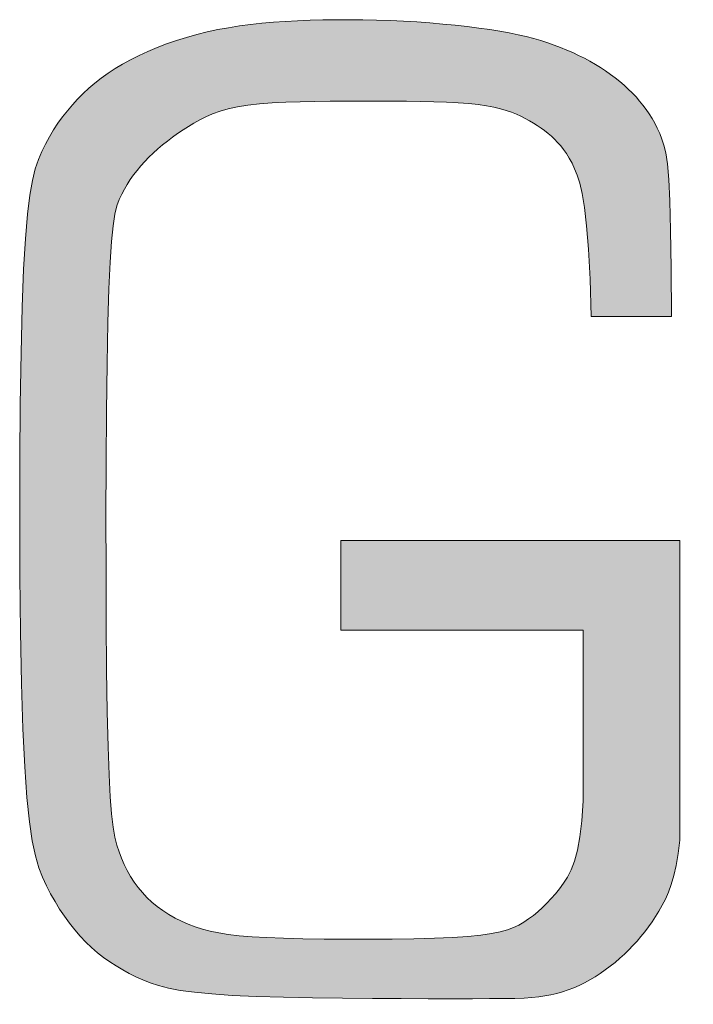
# Model space of a CAD drawing. Header units: metres. Extents: x 0 to 0.0422, y -0.0005 to 0.012.
# Tile 16 of 17: x 0.0364 to 0.0376, y 0 to 0.0017. Entities that reach past the tile are written whole.
import ezdxf

# ---------------------------------------------------------------- set-up
doc = ezdxf.new("R2010")
doc.units = ezdxf.units.M
doc.header["$MEASUREMENT"] = 0
doc.layers.add('RAM_Logo_VBL', color=7, linetype='Continuous', lineweight=0, true_color=0x00a06a)

msp = doc.modelspace()

# ---------------------------------------------------------------- hatches: boundary and pattern name
at = {"layer": 'RAM_Logo_VBL'}
h = msp.add_hatch(color=7, dxfattribs=at)
h.dxf.hatch_style = 1
h.paths.add_polyline_path([(0.0420975, 0.001705), (0.0419443, 0.001705), (0.0419443, 0.000958), (0.0410831, 0.000958), (0.0410831, 0.001705), (0.0409299, 0.001705), (0.0409299, -0.0000033), (0.0410831, -0.0000033), (0.0410831, 0.0007862), (0.0419443, 0.0007862), (0.0419443, -0.0000033), (0.0420975, -0.0000033)])
h.paths.add_polyline_path([(0.0404833, 0.0011579, 0.100787), (0.0404381, 0.0011819, 0.03535), (0.0403922, 0.0011921, 0.029103), (0.0403352, 0.0011972, 0.007645), (0.0402658, 0.0011982, 0.006634), (0.0401857, 0.0011972, 0.017059), (0.0400838, 0.001191, 0.101661), (0.0400673, 0.0011859, 0.021903), (0.040051, 0.001176, 0.005634), (0.0399898, 0.0011343, 0.001074), (0.0399792, 0.0011269, 0.000491), (0.0399562, 0.0011106, 0.05094), (0.0399196, 0.0010786, 0.037774), (0.0398787, 0.0010276), (0.0398787, 0.0017145), (0.0397571, 0.0017145), (0.0397571, -0.0000103), (0.0398787, -0.0000103), (0.0398787, 0.0001447, 0.008763), (0.0399081, 0.0001098, 0.012714), (0.0399295, 0.0000867, 0.004017), (0.0399629, 0.0000528, 0.008527), (0.039979, 0.0000372, 0.080388), (0.0400293, 0.0000035, 0.107919), (0.0400735, -0.0000061), (0.0402315, -0.0000061), (0.0404205, -0.0000061, 0.134425), (0.0404583, 0.0000042, 0.073968), (0.0405128, 0.0000485, 0.039098), (0.0405514, 0.0000979, 0.047092), (0.0405759, 0.0001439, 0.017596), (0.0406001, 0.0002079, 0.023266), (0.0406144, 0.0002577, 0.015926), (0.0406212, 0.0002908, 0.006438), (0.0406342, 0.0003734, 0.03861), (0.0406513, 0.0006301, 0.036181), (0.0406285, 0.0009036, 0.015846), (0.0406128, 0.0009862, 0.046484), (0.040604, 0.0010136, 0.048412), (0.0405915, 0.0010363, 0.020482), (0.0405551, 0.0010854, 0.050203)])
h.paths.add_polyline_path([(0.0402895, 0.0010926, -0.15233), (0.0403855, 0.001051, -0.006331), (0.0404043, 0.0010344, -0.009788), (0.0404161, 0.0010232, -0.018432), (0.0404599, 0.0009769, -0.047154), (0.0404746, 0.0009566, -0.088583), (0.0404859, 0.0009262, -0.022181), (0.0405033, 0.0007984, -0.006558), (0.0405148, 0.0006492, -0.01638), (0.0405167, 0.0005892, -0.01299), (0.040515, 0.0005259, -0.006534), (0.0405066, 0.0004003, -0.018696), (0.0404962, 0.000312, -0.021202), (0.0404809, 0.0002351, -0.07622), (0.0404601, 0.0001846, -0.075234), (0.0404247, 0.0001421, -0.070092), (0.0403785, 0.0001113, -0.112267), (0.0403445, 0.0001036), (0.0401856, 0.0001036), (0.0400364, 0.0001036, -0.167637), (0.04002, 0.0001092, -0.047538), (0.039977, 0.0001501, -0.022444), (0.0399559, 0.0001766, -0.01285), (0.0399224, 0.0002255, -0.047058), (0.0399055, 0.0002579, -0.03002), (0.0398871, 0.0003121, -0.011763), (0.0398759, 0.0003663, -0.044928), (0.0398746, 0.0003808), (0.0398746, 0.0005769), (0.0398746, 0.0008173, -0.055761), (0.0398777, 0.0008449, -0.027868), (0.0398929, 0.0008981, -0.058), (0.039913, 0.0009397, -0.038347), (0.0399548, 0.0009955, -0.04522), (0.0400048, 0.0010431, -0.06667), (0.0400452, 0.0010672, -0.035268), (0.0400573, 0.0010714, -0.010504), (0.040099, 0.0010817, -0.08228)], flags=16)
h.paths.add_polyline_path([(0.0393662, 0.0010809), (0.0393583, 0.001092), (0.0393506, 0.0011015), (0.0393433, 0.00111), (0.0393363, 0.0011177), (0.0393295, 0.0011248), (0.0393227, 0.0011313), (0.0393159, 0.0011374), (0.0393089, 0.0011432), (0.0393017, 0.0011487), (0.0392941, 0.0011541), (0.0392861, 0.0011595), (0.0392775, 0.0011648), (0.0392685, 0.0011699), (0.039259, 0.001175), (0.039249, 0.0011798), (0.0392385, 0.0011843), (0.0392275, 0.0011886), (0.0392159, 0.0011926), (0.0392039, 0.0011962), (0.0391914, 0.0011995), (0.0391787, 0.0012024), (0.0391658, 0.0012049), (0.0391528, 0.0012072), (0.0391399, 0.0012091), (0.0391273, 0.0012107), (0.039115, 0.001212), (0.0391031, 0.001213), (0.0390915, 0.0012137), (0.0390801, 0.0012141), (0.0390688, 0.0012142), (0.0390575, 0.0012139), (0.039046, 0.0012132), (0.0390343, 0.0012121), (0.0390221, 0.0012106), (0.0390094, 0.0012087), (0.0389964, 0.0012064), (0.0389832, 0.0012037), (0.0389699, 0.0012007), (0.0389567, 0.0011973), (0.0389438, 0.0011936), (0.0389312, 0.0011896), (0.0389192, 0.0011853), (0.0389079, 0.0011808), (0.0388971, 0.0011759), (0.0388867, 0.0011708), (0.0388765, 0.0011652), (0.0388663, 0.0011592), (0.0388561, 0.0011528), (0.0388455, 0.0011459), (0.0388344, 0.0011384), (0.0388228, 0.0011302), (0.0388102, 0.0011212), (0.0387963, 0.0011109), (0.038781, 0.001099), (0.0387639, 0.0010853), (0.0387447, 0.0010694), (0.0386843, 0.001002), (0.038677, 0.0010286), (0.0386693, 0.00105), (0.0386614, 0.0010672), (0.0386534, 0.0010809), (0.0386455, 0.001092), (0.0386379, 0.0011015), (0.0386306, 0.00111), (0.0386236, 0.0011177), (0.0386167, 0.0011248), (0.0386099, 0.0011313), (0.0386031, 0.0011374), (0.0385962, 0.0011432), (0.0385889, 0.0011487), (0.0385814, 0.0011541), (0.0385733, 0.0011595), (0.0385648, 0.0011648), (0.0385558, 0.0011699), (0.0385463, 0.001175), (0.0385363, 0.0011798), (0.0385258, 0.0011843), (0.0385148, 0.0011886), (0.0385032, 0.0011926), (0.0384912, 0.0011962), (0.0384787, 0.0011995), (0.0384659, 0.0012024), (0.038453, 0.0012049), (0.0384401, 0.0012072), (0.0384272, 0.0012091), (0.0384146, 0.0012107), (0.0384022, 0.001212), (0.0383903, 0.001213), (0.0383787, 0.0012137), (0.0383674, 0.0012141), (0.0383561, 0.0012142), (0.0383448, 0.0012139), (0.0383333, 0.0012132), (0.0383215, 0.0012121), (0.0383094, 0.0012106), (0.0382967, 0.0012087), (0.0382837, 0.0012064), (0.0382705, 0.0012037), (0.0382572, 0.0012007), (0.038244, 0.0011973), (0.038231, 0.0011936), (0.0382185, 0.0011896), (0.0382065, 0.0011853), (0.0381952, 0.0011808), (0.0381844, 0.0011759), (0.038174, 0.0011708), (0.0381638, 0.0011652), (0.0381536, 0.0011592), (0.0381433, 0.0011528), (0.0381327, 0.0011459), (0.0381217, 0.0011384), (0.03811, 0.0011302), (0.0380974, 0.0011212), (0.0380836, 0.0011109), (0.0380683, 0.001099), (0.0380512, 0.0010853), (0.038032, 0.0010694), (0.0380104, 0.001051), (0.0379862, 0.0010298), (0.0379862, 0.0012), (0.037876, 0.0012), (0.037876, -0.0000033), (0.0379862, -0.0000033), (0.0379862, 0.0007927), (0.0379876, 0.0008287), (0.0379914, 0.0008597), (0.0379972, 0.0008862), (0.0380045, 0.0009087), (0.0380131, 0.0009279), (0.0380224, 0.0009443), (0.0380321, 0.0009583), (0.0380418, 0.0009706), (0.0380512, 0.0009816), (0.0380602, 0.0009914), (0.0380688, 0.0010003), (0.0380771, 0.0010083), (0.0380852, 0.0010155), (0.038093, 0.0010221), (0.0381005, 0.0010282), (0.0381079, 0.0010338), (0.0381152, 0.0010391), (0.0381224, 0.0010441), (0.0381297, 0.0010488), (0.0381371, 0.0010534), (0.0381447, 0.0010577), (0.0381526, 0.0010619), (0.0381609, 0.001066), (0.0381696, 0.00107), (0.038179, 0.0010739), (0.0381888, 0.0010777), (0.038199, 0.0010815), (0.0382096, 0.0010852), (0.0382204, 0.0010888), (0.0382313, 0.0010922), (0.0382423, 0.0010956), (0.0382533, 0.0010988), (0.0382643, 0.0011019), (0.0382752, 0.0011048), (0.0382861, 0.0011073), (0.0382972, 0.0011094), (0.0383084, 0.001111), (0.0383199, 0.001112), (0.0383317, 0.0011123), (0.038344, 0.0011118), (0.0383566, 0.0011105), (0.0383696, 0.0011083), (0.0383826, 0.0011055), (0.0383957, 0.0011021), (0.0384085, 0.0010982), (0.0384209, 0.001094), (0.0384328, 0.0010895), (0.038444, 0.0010848), (0.0384543, 0.0010801), (0.0384638, 0.0010752), (0.0384726, 0.0010703), (0.0384809, 0.0010651), (0.0384887, 0.0010598), (0.038496, 0.0010541), (0.0385032, 0.0010482), (0.0385101, 0.001042), (0.0385169, 0.0010353), (0.0385237, 0.0010283), (0.0385303, 0.0010208), (0.0385367, 0.0010128), (0.0385429, 0.0010043), (0.0385489, 0.0009954), (0.0385547, 0.0009858), (0.0385601, 0.0009757), (0.0385653, 0.0009648), (0.03857, 0.0009524), (0.0385742, 0.0009375), (0.0385778, 0.0009192), (0.0385808, 0.0008965), (0.0385831, 0.0008684), (0.0385845, 0.0008362), (0.038587, 0.0007927), (0.038587, -0.0000033), (0.0386972, -0.0000033), (0.0386972, 0.0008629), (0.0387258, 0.0009279), (0.0387351, 0.0009443), (0.0387449, 0.0009583), (0.0387546, 0.0009706), (0.0387639, 0.0009816), (0.0387729, 0.0009914), (0.0387815, 0.0010003), (0.0387899, 0.0010083), (0.0387979, 0.0010155), (0.0388057, 0.0010221), (0.0388133, 0.0010282), (0.0388207, 0.0010338), (0.038828, 0.0010391), (0.0388352, 0.0010441), (0.0388424, 0.0010488), (0.0388498, 0.0010534), (0.0388574, 0.0010577), (0.0388653, 0.0010619), (0.0388736, 0.001066), (0.0388824, 0.00107), (0.0388917, 0.0010739), (0.0389015, 0.0010777), (0.0389118, 0.0010815), (0.0389223, 0.0010852), (0.0389331, 0.0010888), (0.0389441, 0.0010922), (0.0389551, 0.0010956), (0.0389661, 0.0010988), (0.038977, 0.0011019), (0.0389879, 0.0011048), (0.0389989, 0.0011073), (0.0390099, 0.0011094), (0.0390212, 0.001111), (0.0390327, 0.001112), (0.0390445, 0.0011123), (0.0390567, 0.0011118), (0.0390693, 0.0011105), (0.0390823, 0.0011083), (0.0390954, 0.0011055), (0.0391084, 0.0011021), (0.0391212, 0.0010982), (0.0391337, 0.001094), (0.0391455, 0.0010895), (0.0391567, 0.0010848), (0.039167, 0.0010801), (0.0391765, 0.0010752), (0.0391854, 0.0010703), (0.0391936, 0.0010651), (0.0392014, 0.0010598), (0.0392088, 0.0010541), (0.0392159, 0.0010482), (0.0392228, 0.001042), (0.0392297, 0.0010353), (0.0392364, 0.0010283), (0.039243, 0.0010208), (0.0392494, 0.0010128), (0.0392557, 0.0010043), (0.0392617, 0.0009954), (0.0392674, 0.0009858), (0.0392729, 0.0009757), (0.039278, 0.0009648), (0.0392827, 0.0009524), (0.0392869, 0.0009375), (0.0392906, 0.0009192), (0.0392936, 0.0008965), (0.0392958, 0.0008684), (0.0393009, 0.0008342), (0.0392997, 0.0007927), (0.0392997, -0.0000033), (0.03941, -0.0000033), (0.03941, 0.00093), (0.0394038, 0.0009694), (0.039397, 0.001002), (0.0393897, 0.0010286), (0.039382, 0.00105), (0.0393741, 0.0010672)])
h.paths.add_polyline_path([(0.0374689, 0.0016354), (0.0374608, 0.0016418), (0.0374524, 0.0016481), (0.0374437, 0.0016542), (0.0374347, 0.0016602), (0.0374253, 0.0016659), (0.0374156, 0.0016715), (0.0374057, 0.0016768), (0.0373954, 0.001682), (0.037385, 0.0016869), (0.0373742, 0.0016916), (0.0373632, 0.0016961), (0.037352, 0.0017004), (0.0373404, 0.0017045), (0.0373283, 0.0017083), (0.0373156, 0.001712), (0.037302, 0.0017155), (0.0372875, 0.0017188), (0.0372719, 0.001722), (0.0372551, 0.001725), (0.0372369, 0.001728), (0.0372175, 0.0017308), (0.037197, 0.0017334), (0.0371756, 0.0017358), (0.0371533, 0.001738), (0.0371304, 0.00174), (0.037107, 0.0017417), (0.0370832, 0.0017431), (0.0370592, 0.0017442), (0.037035, 0.001745), (0.0370109, 0.0017455), (0.0369869, 0.0017457), (0.0369631, 0.0017456), (0.0369396, 0.0017452), (0.0369166, 0.0017446), (0.0368942, 0.0017437), (0.0368724, 0.0017425), (0.0368512, 0.0017411), (0.0368305, 0.0017393), (0.0368104, 0.0017371), (0.0367906, 0.0017345), (0.0367713, 0.0017314), (0.0367522, 0.0017279), (0.0367334, 0.0017239), (0.0367147, 0.0017192), (0.0366964, 0.0017141), (0.0366784, 0.0017084), (0.0366608, 0.0017024), (0.0366438, 0.0016959), (0.0366273, 0.001689), (0.0366116, 0.0016818), (0.0365966, 0.0016742), (0.0365824, 0.0016665), (0.036569, 0.0016584), (0.0365564, 0.0016501), (0.0365444, 0.0016415), (0.0365331, 0.0016326), (0.0365223, 0.0016234), (0.036512, 0.0016138), (0.0365022, 0.001604), (0.0364928, 0.0015938), (0.0364838, 0.0015832), (0.0364751, 0.0015723), (0.0364669, 0.0015609), (0.0364591, 0.001549), (0.0364517, 0.0015367), (0.0364448, 0.0015239), (0.0364382, 0.0015105), (0.0364321, 0.0014963), (0.0364265, 0.0014798), (0.0364214, 0.0014591), (0.0364167, 0.0014327), (0.0364125, 0.0013986), (0.0364089, 0.0013551), (0.0364058, 0.0013005), (0.0364032, 0.001233), (0.0364012, 0.0011518), (0.0363998, 0.0010596), (0.036399, 0.0009601), (0.0363988, 0.0008569), (0.0363993, 0.0007537), (0.0364004, 0.0006542), (0.0364022, 0.000562), (0.0364046, 0.0004808), (0.0364078, 0.0004133), (0.0364116, 0.0003587), (0.0364161, 0.0003152), (0.0364211, 0.000281), (0.0364268, 0.0002543), (0.0364329, 0.0002333), (0.0364395, 0.0002162), (0.0364465, 0.0002012), (0.036454, 0.0001869), (0.0364618, 0.000173), (0.0364701, 0.0001596), (0.0364787, 0.0001466), (0.0364877, 0.0001342), (0.036497, 0.0001223), (0.0365067, 0.0001111), (0.0365167, 0.0001006), (0.036527, 0.0000908), (0.0365376, 0.0000817), (0.0365485, 0.0000733), (0.0365596, 0.0000654), (0.0365709, 0.0000581), (0.0365825, 0.0000513), (0.0365942, 0.0000449), (0.0366061, 0.0000389), (0.0366183, 0.0000332), (0.0366314, 0.000028), (0.0366464, 0.0000231), (0.036664, 0.0000186), (0.0366851, 0.0000146), (0.0367106, 0.0000111), (0.0367412, 0.0000081), (0.0367779, 0.0000056), (0.0368211, 0.0000037), (0.0368693, 0.0000022), (0.036921, 0.0000011), (0.0369744, 0.0000004), (0.0370277, 0), (0.0370793, -0.0000002), (0.0371273, -0.0000003), (0.0371701, -0.0000003), (0.0372063, -0.0000003), (0.0372364, -0.0000002), (0.0372612, -0.0000001), (0.0372815, 0.0000003), (0.0372982, 0.0000009), (0.0373122, 0.0000017), (0.0373243, 0.0000029), (0.0373353, 0.0000046), (0.037346, 0.0000066), (0.0373565, 0.0000091), (0.0373667, 0.0000121), (0.0373768, 0.0000154), (0.0373867, 0.0000193), (0.0373965, 0.0000235), (0.0374061, 0.0000282), (0.0374156, 0.0000333), (0.0374249, 0.0000389), (0.0374341, 0.0000448), (0.0374431, 0.000051), (0.0374519, 0.0000576), (0.0374605, 0.0000645), (0.0374689, 0.0000717), (0.037477, 0.0000791), (0.0374849, 0.0000866), (0.0374924, 0.0000944), (0.0374997, 0.0001023), (0.0375067, 0.0001105), (0.0375135, 0.000119), (0.03752, 0.0001277), (0.0375264, 0.0001368), (0.0375326, 0.0001462), (0.0375387, 0.000156), (0.0375446, 0.0001663), (0.0375503, 0.0001774), (0.0375557, 0.0001897), (0.0375607, 0.0002035), (0.0375654, 0.0002194), (0.0375695, 0.0002375), (0.037573, 0.0002584), (0.0375758, 0.0002824), (0.0375758, 0.0008167), (0.0369712, 0.0008167), (0.0369712, 0.0006569), (0.0374034, 0.0006569), (0.0374034, 0.0003523), (0.0374011, 0.0003172), (0.0373977, 0.0002882), (0.0373934, 0.0002644), (0.0373881, 0.000245), (0.0373822, 0.0002293), (0.0373757, 0.0002164), (0.0373688, 0.0002055), (0.0373616, 0.0001959), (0.0373542, 0.0001868), (0.0373466, 0.0001781), (0.0373389, 0.0001699), (0.037331, 0.0001622), (0.037323, 0.0001549), (0.0373148, 0.0001482), (0.0373064, 0.000142), (0.0372979, 0.0001363), (0.0372891, 0.0001311), (0.0372796, 0.0001265), (0.0372686, 0.0001225), (0.0372556, 0.0001189), (0.0372399, 0.0001158), (0.0372209, 0.0001131), (0.037198, 0.0001109), (0.0371705, 0.0001091), (0.0371382, 0.0001077), (0.0371019, 0.0001067), (0.0370629, 0.0001061), (0.0370224, 0.0001058), (0.0369816, 0.0001058), (0.0369416, 0.0001061), (0.0369038, 0.0001067), (0.0368694, 0.0001077), (0.0368392, 0.0001088), (0.0368131, 0.0001103), (0.0367904, 0.0001121), (0.0367708, 0.0001143), (0.0367537, 0.0001169), (0.0367385, 0.00012), (0.0367247, 0.0001236), (0.0367118, 0.0001277), (0.0366994, 0.0001324), (0.0366874, 0.0001377), (0.0366758, 0.0001435), (0.0366647, 0.0001499), (0.0366541, 0.0001567), (0.0366441, 0.0001641), (0.0366346, 0.0001719), (0.0366258, 0.0001802), (0.0366176, 0.0001889), (0.03661, 0.0001981), (0.036603, 0.0002077), (0.0365965, 0.0002177), (0.0365907, 0.0002281), (0.0365853, 0.0002389), (0.0365804, 0.0002501), (0.036576, 0.0002616), (0.036572, 0.0002737), (0.0365684, 0.0002879), (0.0365653, 0.0003059), (0.0365625, 0.0003292), (0.0365601, 0.0003598), (0.0365581, 0.0003991), (0.0365564, 0.000449), (0.036555, 0.0005111), (0.0365539, 0.0005862), (0.0365532, 0.0006718), (0.0365528, 0.0007642), (0.0365527, 0.0008599), (0.0365529, 0.0009554), (0.0365536, 0.0010472), (0.0365546, 0.0011317), (0.0365559, 0.0012054), (0.0365577, 0.0012657), (0.0365599, 0.0013133), (0.0365624, 0.0013502), (0.0365654, 0.001378), (0.0365687, 0.0013986), (0.0365723, 0.0014137), (0.0365764, 0.001425), (0.0365808, 0.0014344), (0.0365855, 0.0014433), (0.0365906, 0.001452), (0.0365961, 0.0014605), (0.0366019, 0.0014688), (0.0366082, 0.0014769), (0.0366148, 0.0014849), (0.0366217, 0.0014927), (0.0366291, 0.0015004), (0.0366369, 0.0015078), (0.036645, 0.0015152), (0.0366535, 0.0015223), (0.0366622, 0.0015293), (0.0366713, 0.0015361), (0.0366805, 0.0015427), (0.0366901, 0.0015491), (0.0366997, 0.0015554), (0.0367096, 0.0015614), (0.03672, 0.0015672), (0.036731, 0.0015727), (0.0367429, 0.0015778), (0.0367561, 0.0015824), (0.0367708, 0.0015866), (0.0367873, 0.0015902), (0.0368057, 0.0015932), (0.0368263, 0.0015956), (0.036849, 0.0015973), (0.0368732, 0.0015986), (0.0368988, 0.0015994), (0.0369254, 0.0016), (0.0369526, 0.0016002), (0.0369803, 0.0016003), (0.037008, 0.0016003), (0.0370354, 0.0016003), (0.0370623, 0.0016003), (0.0370884, 0.0016001), (0.0371136, 0.0015998), (0.0371375, 0.0015993), (0.03716, 0.0015986), (0.0371808, 0.0015975), (0.0371997, 0.0015961), (0.0372165, 0.0015944), (0.0372313, 0.0015922), (0.0372444, 0.0015898), (0.0372561, 0.001587), (0.0372665, 0.001584), (0.0372759, 0.0015807), (0.0372845, 0.0015772), (0.0372926, 0.0015735), (0.0373003, 0.0015696), (0.0373078, 0.0015656), (0.0373149, 0.0015614), (0.0373218, 0.001557), (0.0373284, 0.0015525), (0.0373348, 0.0015478), (0.0373409, 0.0015428), (0.0373501, 0.001535), (0.0373581, 0.0015268), (0.0373635, 0.0015207), (0.0373688, 0.0015141), (0.0373739, 0.0015069), (0.0373788, 0.0014988), (0.0373837, 0.0014899), (0.0373884, 0.0014799), (0.0373931, 0.0014685), (0.0373976, 0.0014544), (0.0374019, 0.0014357), (0.0374059, 0.0014109), (0.0374096, 0.0013783), (0.0374129, 0.0013362), (0.0374158, 0.0012828), (0.0374181, 0.0012166), (0.0375609, 0.0012166), (0.0375606, 0.0013028), (0.0375596, 0.0013705), (0.0375581, 0.0014224), (0.0375561, 0.0014609), (0.0375537, 0.0014887), (0.0375508, 0.0015082), (0.0375475, 0.0015221), (0.0375439, 0.0015329), (0.03754, 0.0015427), (0.0375358, 0.0015521), (0.0375313, 0.001561), (0.0375265, 0.0015695), (0.0375214, 0.0015777), (0.037516, 0.0015856), (0.0375102, 0.0015932), (0.0375042, 0.0016006), (0.0374978, 0.0016079), (0.037491, 0.001615), (0.037484, 0.001622), (0.0374766, 0.0016288)])

# ---------------------------------------------------------------- linework, layer by layer
at = {"layer": 'RAM_Logo_VBL', "color": 7, "lineweight": 0}
msp.add_lwpolyline([(0.0369712, 0.0006569), (0.0374034, 0.0006569), (0.0374034, 0.0003523), (0.0374011, 0.0003172), (0.0373977, 0.0002882), (0.0373934, 0.0002644), (0.0373881, 0.000245), (0.0373822, 0.0002293), (0.0373757, 0.0002164), (0.0373688, 0.0002055), (0.0373616, 0.0001959), (0.0373542, 0.0001868), (0.0373466, 0.0001781), (0.0373389, 0.0001699), (0.037331, 0.0001622), (0.037323, 0.0001549), (0.0373148, 0.0001482), (0.0373064, 0.000142), (0.0372979, 0.0001363), (0.0372891, 0.0001311), (0.0372796, 0.0001265), (0.0372686, 0.0001225), (0.0372556, 0.0001189), (0.0372399, 0.0001158), (0.0372209, 0.0001131), (0.037198, 0.0001109), (0.0371705, 0.0001091), (0.0371382, 0.0001077), (0.0371019, 0.0001067), (0.0370629, 0.0001061), (0.0370224, 0.0001058), (0.0369816, 0.0001058), (0.0369416, 0.0001061), (0.0369038, 0.0001067), (0.0368694, 0.0001077), (0.0368392, 0.0001088), (0.0368131, 0.0001103), (0.0367904, 0.0001121), (0.0367708, 0.0001143), (0.0367537, 0.0001169), (0.0367385, 0.00012), (0.0367247, 0.0001236), (0.0367118, 0.0001277), (0.0366994, 0.0001324), (0.0366874, 0.0001377), (0.0366758, 0.0001435), (0.0366647, 0.0001499), (0.0366541, 0.0001567), (0.0366441, 0.0001641), (0.0366346, 0.0001719), (0.0366258, 0.0001802), (0.0366176, 0.0001889), (0.03661, 0.0001981), (0.036603, 0.0002077), (0.0365965, 0.0002177), (0.0365907, 0.0002281), (0.0365853, 0.0002389), (0.0365804, 0.0002501), (0.036576, 0.0002616), (0.036572, 0.0002737), (0.0365684, 0.0002879), (0.0365653, 0.0003059), (0.0365625, 0.0003292), (0.0365601, 0.0003598), (0.0365581, 0.0003991), (0.0365564, 0.000449), (0.036555, 0.0005111), (0.0365539, 0.0005862), (0.0365532, 0.0006718), (0.0365528, 0.0007642), (0.0365527, 0.0008599), (0.0365529, 0.0009554), (0.0365536, 0.0010472), (0.0365546, 0.0011317), (0.0365559, 0.0012054), (0.0365577, 0.0012657), (0.0365599, 0.0013133), (0.0365624, 0.0013502), (0.0365654, 0.001378), (0.0365687, 0.0013986), (0.0365723, 0.0014137), (0.0365764, 0.001425), (0.0365808, 0.0014344), (0.0365855, 0.0014433), (0.0365906, 0.001452), (0.0365961, 0.0014605), (0.0366019, 0.0014688), (0.0366082, 0.0014769), (0.0366148, 0.0014849), (0.0366217, 0.0014927), (0.0366291, 0.0015004), (0.0366369, 0.0015078), (0.036645, 0.0015152), (0.0366535, 0.0015223), (0.0366622, 0.0015293), (0.0366713, 0.0015361), (0.0366805, 0.0015427), (0.0366901, 0.0015491), (0.0366997, 0.0015554), (0.0367096, 0.0015614), (0.03672, 0.0015672), (0.036731, 0.0015727), (0.0367429, 0.0015778), (0.0367561, 0.0015824), (0.0367708, 0.0015866), (0.0367873, 0.0015902), (0.0368057, 0.0015932), (0.0368263, 0.0015956), (0.036849, 0.0015973), (0.0368732, 0.0015986), (0.0368988, 0.0015994), (0.0369254, 0.0016), (0.0369526, 0.0016002), (0.0369803, 0.0016003), (0.037008, 0.0016003), (0.0370354, 0.0016003), (0.0370623, 0.0016003), (0.0370884, 0.0016001), (0.0371136, 0.0015998), (0.0371375, 0.0015993), (0.03716, 0.0015986), (0.0371808, 0.0015975), (0.0371997, 0.0015961), (0.0372165, 0.0015944), (0.0372313, 0.0015922), (0.0372444, 0.0015898), (0.0372561, 0.001587), (0.0372665, 0.001584), (0.0372759, 0.0015807), (0.0372845, 0.0015772), (0.0372926, 0.0015735), (0.0373003, 0.0015696), (0.0373078, 0.0015656), (0.0373149, 0.0015614), (0.0373218, 0.001557), (0.0373284, 0.0015525), (0.0373348, 0.0015478), (0.0373409, 0.0015428), (0.0373469, 0.0015377), (0.0373526, 0.0015324), (0.0373581, 0.0015268), (0.0373635, 0.0015207), (0.0373688, 0.0015141), (0.0373739, 0.0015069), (0.0373788, 0.0014988), (0.0373837, 0.0014899), (0.0373884, 0.0014799), (0.0373931, 0.0014685), (0.0373976, 0.0014544), (0.0374019, 0.0014357), (0.0374059, 0.0014109), (0.0374096, 0.0013783), (0.0374129, 0.0013362), (0.0374158, 0.0012828), (0.0374181, 0.0012166), (0.0375609, 0.0012166), (0.0375606, 0.0013028), (0.0375596, 0.0013705), (0.0375581, 0.0014224), (0.0375561, 0.0014609), (0.0375537, 0.0014887), (0.0375508, 0.0015082), (0.0375475, 0.0015221), (0.0375439, 0.0015329), (0.03754, 0.0015427), (0.0375358, 0.0015521), (0.0375313, 0.001561), (0.0375265, 0.0015695), (0.0375214, 0.0015777), (0.037516, 0.0015856), (0.0375102, 0.0015932), (0.0375042, 0.0016006), (0.0374978, 0.0016079), (0.037491, 0.001615), (0.037484, 0.001622), (0.0374766, 0.0016288), (0.0374689, 0.0016354), (0.0374608, 0.0016418), (0.0374524, 0.0016481), (0.0374437, 0.0016542), (0.0374347, 0.0016602), (0.0374253, 0.0016659), (0.0374156, 0.0016715), (0.0374057, 0.0016768), (0.0373954, 0.001682), (0.037385, 0.0016869), (0.0373742, 0.0016916), (0.0373632, 0.0016961), (0.037352, 0.0017004), (0.0373404, 0.0017045), (0.0373283, 0.0017083), (0.0373156, 0.001712), (0.037302, 0.0017155), (0.0372875, 0.0017188), (0.0372719, 0.001722), (0.0372551, 0.001725), (0.0372369, 0.001728), (0.0372175, 0.0017308), (0.037197, 0.0017334), (0.0371756, 0.0017358), (0.0371533, 0.001738), (0.0371304, 0.00174), (0.037107, 0.0017417), (0.0370832, 0.0017431), (0.0370592, 0.0017442), (0.037035, 0.001745), (0.0370109, 0.0017455), (0.0369869, 0.0017457), (0.0369631, 0.0017456), (0.0369396, 0.0017452), (0.0369166, 0.0017446), (0.0368942, 0.0017437), (0.0368724, 0.0017425), (0.0368512, 0.0017411), (0.0368305, 0.0017393), (0.0368104, 0.0017371), (0.0367906, 0.0017345), (0.0367713, 0.0017314), (0.0367522, 0.0017279), (0.0367334, 0.0017239), (0.0367147, 0.0017192), (0.0366964, 0.0017141), (0.0366784, 0.0017084), (0.0366608, 0.0017024), (0.0366438, 0.0016959), (0.0366273, 0.001689), (0.0366116, 0.0016818), (0.0365966, 0.0016742), (0.0365824, 0.0016665), (0.036569, 0.0016584), (0.0365564, 0.0016501), (0.0365444, 0.0016415), (0.0365331, 0.0016326), (0.0365223, 0.0016234), (0.036512, 0.0016138), (0.0365022, 0.001604), (0.0364928, 0.0015938), (0.0364838, 0.0015832), (0.0364751, 0.0015723), (0.0364669, 0.0015609), (0.0364591, 0.001549), (0.0364517, 0.0015367), (0.0364448, 0.0015239), (0.0364382, 0.0015105), (0.0364321, 0.0014963), (0.0364265, 0.0014798), (0.0364214, 0.0014591), (0.0364167, 0.0014327), (0.0364125, 0.0013986), (0.0364089, 0.0013551), (0.0364058, 0.0013005), (0.0364032, 0.001233), (0.0364012, 0.0011518), (0.0363998, 0.0010596), (0.036399, 0.0009601), (0.0363988, 0.0008569), (0.0363993, 0.0007537), (0.0364004, 0.0006542), (0.0364022, 0.000562), (0.0364046, 0.0004808), (0.0364078, 0.0004133), (0.0364116, 0.0003587), (0.0364161, 0.0003152), (0.0364211, 0.000281), (0.0364268, 0.0002543), (0.0364329, 0.0002333), (0.0364395, 0.0002162), (0.0364465, 0.0002012), (0.036454, 0.0001869), (0.0364618, 0.000173), (0.0364701, 0.0001596), (0.0364787, 0.0001466), (0.0364877, 0.0001342), (0.036497, 0.0001223), (0.0365067, 0.0001111), (0.0365167, 0.0001006), (0.036527, 0.0000908), (0.0365376, 0.0000817), (0.0365485, 0.0000733), (0.0365596, 0.0000654), (0.0365709, 0.0000581), (0.0365825, 0.0000513), (0.0365942, 0.0000449), (0.0366061, 0.0000389), (0.0366183, 0.0000332), (0.0366314, 0.000028), (0.0366464, 0.0000231), (0.036664, 0.0000186), (0.0366851, 0.0000146), (0.0367106, 0.0000111), (0.0367412, 0.0000081), (0.0367779, 0.0000056), (0.0368211, 0.0000037), (0.0368693, 0.0000022), (0.036921, 0.0000011), (0.0369744, 0.0000004), (0.0370277, 0), (0.0370793, -0.0000002), (0.0371273, -0.0000003), (0.0371701, -0.0000003), (0.0372063, -0.0000003), (0.0372364, -0.0000002), (0.0372612, -0.0000001), (0.0372815, 0.0000003), (0.0372982, 0.0000009), (0.0373122, 0.0000017), (0.0373243, 0.0000029), (0.0373353, 0.0000046), (0.037346, 0.0000066), (0.0373565, 0.0000091), (0.0373667, 0.0000121), (0.0373768, 0.0000154), (0.0373867, 0.0000193), (0.0373965, 0.0000235), (0.0374061, 0.0000282), (0.0374156, 0.0000333), (0.0374249, 0.0000389), (0.0374341, 0.0000448), (0.0374431, 0.000051), (0.0374519, 0.0000576), (0.0374605, 0.0000645), (0.0374689, 0.0000717), (0.037477, 0.0000791), (0.0374849, 0.0000866), (0.0374924, 0.0000944), (0.0374997, 0.0001023), (0.0375067, 0.0001105), (0.0375135, 0.000119), (0.03752, 0.0001277), (0.0375264, 0.0001368), (0.0375326, 0.0001462), (0.0375387, 0.000156), (0.0375446, 0.0001663), (0.0375503, 0.0001774), (0.0375557, 0.0001897), (0.0375607, 0.0002035), (0.0375654, 0.0002194), (0.0375695, 0.0002375), (0.037573, 0.0002584), (0.0375758, 0.0002824), (0.0375758, 0.0008167), (0.0369712, 0.0008167)], close=True, dxfattribs=at)

doc.saveas('drawing.dxf')
